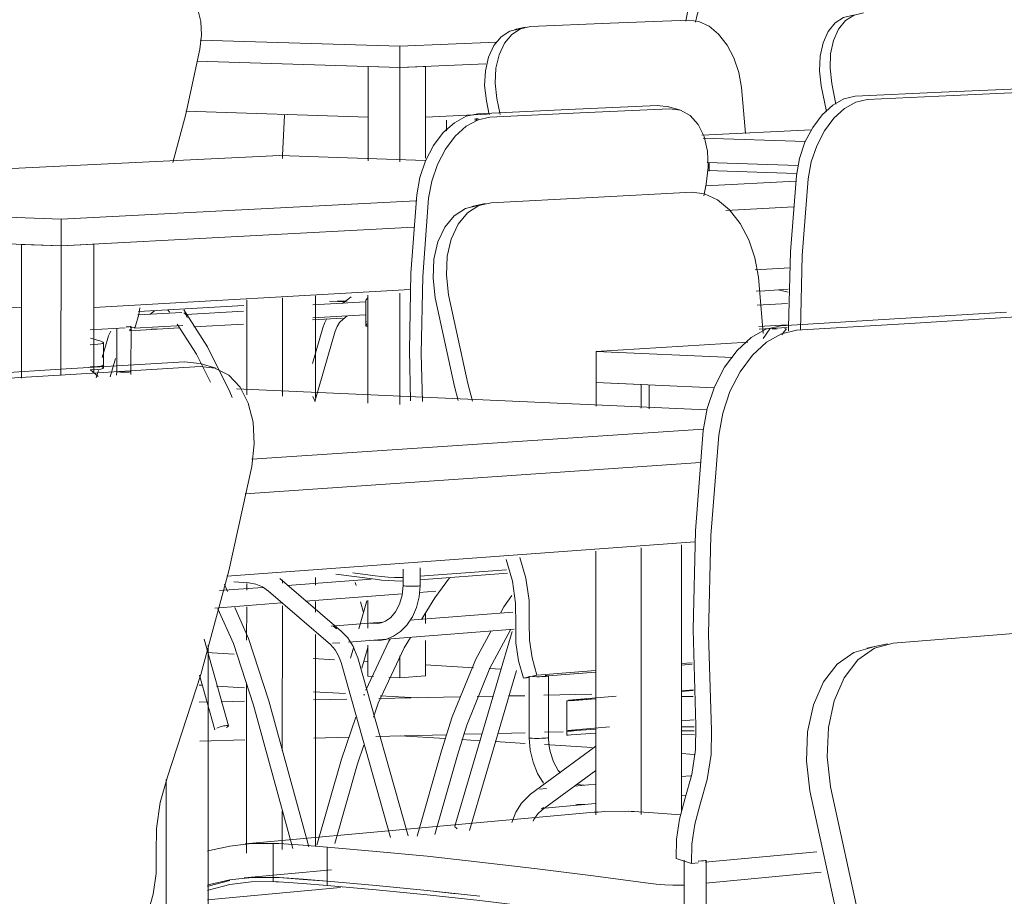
# Model space of a CAD drawing. Header units: metres. Extents: x -32 to 90, y -28 to 32.
# Tile 78 of 148: x 90.06705 to 90.06863, y 1.77481 to 1.77621. Entities that reach past the tile are written whole.
import ezdxf

# ---------------------------------------------------------------- set-up
doc = ezdxf.new("R2010")
doc.units = ezdxf.units.M
doc.linetypes.add('IMPORT-HIDDEN _4_', pattern=[0.005, 0.003333, -0.001667])
doc.layers.get('DEFPOINTS').update_dxf_attribs({"color": 250, "lineweight": 9})
for name, color, linetype, lineweight in [('A-DOOR', 31, 'Continuous', 18), ('A-GENM', 13, 'Continuous', 18), ('ARQ-IND-SIMB', 250, 'Continuous', 9), ('ARQ-PROJECAO', 250, 'IMPORT-HIDDEN _4_', 9), ('I-FURN', 30, 'Continuous', 18)]:
    doc.layers.add(name, color=color, linetype=linetype, lineweight=lineweight)

msp = doc.modelspace()

# ---------------------------------------------------------------- linework, layer by layer
at = {"layer": 'A-DOOR', "lineweight": 9}
for p, q in [((90.0677802, 1.7760502), (90.0677802, 1.7760536)), ((90.0677823, 1.7760537), (90.0677823, 1.7760503)), ((90.0677823, 1.7760537), (90.0677823, 1.7760503)), ((90.0677845, 1.7760504), (90.0677845, 1.7760538))]:
    msp.add_line(p, q, dxfattribs=at)
at = {"layer": 'A-GENM', "lineweight": 9}
msp.add_line((90.0677346, 1.776051), (90.0677346, 1.7760338), dxfattribs=at)
at = {"layer": 'ARQ-IND-SIMB'}
for p, q in [((90.0673436, 1.7751485), (90.0673393, 1.7751487)), ((90.0674117, 1.7751445), (90.0673672, 1.7751471)), ((90.0675729, 1.7751351), (90.0675219, 1.7751381)), ((90.0673746, 1.7751221), (90.0674119, 1.7751229)), ((90.0675221, 1.7751251), (90.0675755, 1.7751261)), ((90.0676039, 1.7751333), (90.0676017, 1.7751334)), ((90.0676264, 1.7751272), (90.0677554, 1.7751297)), ((90.0676877, 1.7751284), (90.0676286, 1.7751318)), ((90.0677834, 1.7751303), (90.0678083, 1.7751308)), ((90.0678337, 1.7751313), (90.0678599, 1.7751318)), ((90.0678902, 1.7751324), (90.0679667, 1.775134)), ((90.0673396, 1.7751214), (90.0673515, 1.7751217)), ((90.0673403, 1.7750594), (90.0674125, 1.7750612)), ((90.0675227, 1.775064), (90.0675789, 1.7750654)), ((90.0676214, 1.7750665), (90.0677343, 1.7750694)), ((90.0677322, 1.7750632), (90.0676606, 1.7750675)), ((90.0677877, 1.7750599), (90.0677589, 1.7750616)), ((90.0677616, 1.7750701), (90.0677909, 1.7750708)), ((90.0678163, 1.7750714), (90.0678602, 1.7750725)), ((90.0678909, 1.7750733), (90.0679211, 1.7750741)), ((90.0678603, 1.7750555), (90.0678125, 1.7750584)), ((90.0679673, 1.7750491), (90.067891, 1.7750537))]:
    msp.add_line(p, q, dxfattribs=at)
at = {"layer": 'ARQ-PROJECAO', "linetype": 'Continuous'}
for p, q in [((90.0675744, 1.7757607), (90.0675477, 1.7757618)), ((90.067576, 1.7757619), (90.0675606, 1.7757625))]:
    msp.add_line(p, q, dxfattribs=at)
at = {"layer": 'DEFPOINTS'}
for p, q in [((90.0673512, 1.7752008), (90.0673954, 1.7751983)), ((90.0675214, 1.7751911), (90.0675555, 1.7751892)), ((90.0676022, 1.7751865), (90.0676086, 1.7751861)), ((90.0677007, 1.7751809), (90.0677778, 1.7751765)), ((90.0678027, 1.7751751), (90.0678217, 1.775174))]:
    msp.add_line(p, q, dxfattribs=at)
at = {"layer": 'I-FURN', "lineweight": 9}
for p, q in [((90.0681215, 1.7762107), (90.0679957, 1.7762056)), ((90.0678435, 1.7761955), (90.0678604, 1.7761993)), ((90.0679957, 1.7762056), (90.0678686, 1.7762004)), ((90.0673411, 1.7761784), (90.0676601, 1.7761689)), ((90.0676601, 1.7761689), (90.0678144, 1.7761754)), ((90.0676601, 1.7761348), (90.0676601, 1.7761689)), ((90.0676601, 1.7761348), (90.0673354, 1.7761448)), ((90.0676091, 1.7761364), (90.0676601, 1.7761348)), ((90.0676091, 1.775986), (90.0676091, 1.7761364)), ((90.0677975, 1.7761408), (90.0676601, 1.7761348)), ((90.0676601, 1.7761348), (90.0677011, 1.7761366)), ((90.0676601, 1.7761348), (90.0676601, 1.7759842)), ((90.0677011, 1.7761366), (90.067701, 1.7759902)), ((90.068212, 1.7760295), (90.0682058, 1.776103)), ((90.0683416, 1.7760649), (90.0683333, 1.7761058)), ((90.06835, 1.7761095), (90.0683567, 1.7760762)), ((90.0685252, 1.7760953), (90.0686613, 1.7761016)), ((90.0678151, 1.7760853), (90.0678201, 1.77606)), ((90.0683876, 1.776089), (90.0685252, 1.7760953)), ((90.068544, 1.77609), (90.0684065, 1.7760836)), ((90.0686801, 1.7760963), (90.068544, 1.77609)), ((90.0677848, 1.7760611), (90.067929, 1.7760678)), ((90.0678026, 1.7760592), (90.0677982, 1.7760815)), ((90.067929, 1.7760678), (90.0680717, 1.7760744)), ((90.0680906, 1.7760689), (90.067948, 1.7760623)), ((90.0680717, 1.7760744), (90.0680892, 1.776072)), ((90.0680876, 1.7760726), (90.0681066, 1.7760671)), ((90.0676091, 1.7760555), (90.0673179, 1.776065)), ((90.0674727, 1.7759943), (90.0674756, 1.7760586)), ((90.0678002, 1.7760604), (90.067701, 1.7760558)), ((90.067948, 1.7760623), (90.0678038, 1.7760556)), ((90.0683174, 1.7760353), (90.0681423, 1.7760268)), ((90.0681445, 1.7760222), (90.0683079, 1.7760168)), ((90.0674684, 1.7759943), (90.0666772, 1.7759562)), ((90.0677004, 1.7759863), (90.0674684, 1.7759943)), ((90.0674725, 1.7759896), (90.0674727, 1.7759943)), ((90.0682958, 1.7759784), (90.0681507, 1.7759834)), ((90.0681539, 1.7759832), (90.0681539, 1.7759695)), ((90.0682938, 1.7759656), (90.0681512, 1.7759706)), ((90.0681456, 1.7759299), (90.0681493, 1.7759487)), ((90.0681484, 1.7759458), (90.0682925, 1.7759532)), ((90.0679671, 1.7759273), (90.0678059, 1.775919)), ((90.0681263, 1.7759356), (90.0679671, 1.7759273)), ((90.0666887, 1.7759091), (90.0671187, 1.7758928)), ((90.0671187, 1.7758928), (90.0676856, 1.775922)), ((90.0677752, 1.7759131), (90.0677965, 1.7759178)), ((90.0682893, 1.7759122), (90.0681809, 1.7759064)), ((90.0671187, 1.7758501), (90.0671187, 1.7758928)), ((90.0676825, 1.77588), (90.0671187, 1.7758501)), ((90.0671187, 1.7758501), (90.066685, 1.775867)), ((90.0670555, 1.775639), (90.0670556, 1.7758525)), ((90.0670556, 1.7758525), (90.0671187, 1.7758501)), ((90.0671187, 1.7758501), (90.0671186, 1.7756429)), ((90.0671187, 1.7758501), (90.0671711, 1.7758528)), ((90.0671711, 1.7758528), (90.067171, 1.7756461)), ((90.068283, 1.7758149), (90.0682278, 1.7758118)), ((90.0682404, 1.7757099), (90.0682328, 1.7758003)), ((90.0670556, 1.7757513), (90.0666633, 1.7757677)), ((90.0676765, 1.7757805), (90.067171, 1.7757517)), ((90.0674725, 1.7757673), (90.0674724, 1.7756103)), ((90.0675254, 1.7757703), (90.0675253, 1.7756072)), ((90.0675685, 1.7757583), (90.0675822, 1.7757687)), ((90.067609, 1.775599), (90.067609, 1.7757716)), ((90.06766, 1.7757745), (90.06766, 1.7755967)), ((90.0682293, 1.7757777), (90.0682428, 1.7757785)), ((90.0682428, 1.7757785), (90.0682801, 1.7757807)), ((90.0682802, 1.7757764), (90.0682646, 1.7757796)), ((90.0672422, 1.7757452), (90.067411, 1.7757549)), ((90.0674154, 1.7756123), (90.0674154, 1.775764)), ((90.0675209, 1.7757559), (90.067605, 1.7757607)), ((90.0676056, 1.7757631), (90.0676084, 1.7757665)), ((90.0676056, 1.775727), (90.0676056, 1.7757631)), ((90.068231, 1.7757553), (90.0682795, 1.7757581)), ((90.0672412, 1.7757398), (90.0673119, 1.7757438)), ((90.0672678, 1.7757462), (90.0672605, 1.7757406)), ((90.0672919, 1.7757444), (90.0672895, 1.7757477)), ((90.0673184, 1.7757406), (90.0674104, 1.7757459)), ((90.0676048, 1.7757399), (90.0675209, 1.775735)), ((90.0675757, 1.7757381), (90.0675692, 1.7757331)), ((90.0684501, 1.7757336), (90.0686289, 1.7757444)), ((90.0686535, 1.7757372), (90.0684748, 1.7757263)), ((90.0672292, 1.7757195), (90.0672371, 1.77572)), ((90.0672305, 1.7757215), (90.0672304, 1.7756491)), ((90.0673131, 1.7757229), (90.0672353, 1.7757184)), ((90.0674104, 1.7757252), (90.067331, 1.7757206)), ((90.0675685, 1.7757345), (90.0675206, 1.7757317)), ((90.0675213, 1.7757317), (90.0675214, 1.7757317)), ((90.0676055, 1.775722), (90.0676055, 1.7757284)), ((90.0676055, 1.7757221), (90.0676055, 1.7757258)), ((90.0676073, 1.7757257), (90.0676055, 1.7757217)), ((90.0676088, 1.7757219), (90.0676055, 1.7757217)), ((90.0676069, 1.7757293), (90.0676056, 1.775727)), ((90.0682335, 1.7757214), (90.0682786, 1.7757242)), ((90.0682687, 1.7757226), (90.0684501, 1.7757336)), ((90.0684748, 1.7757263), (90.0682935, 1.7757153)), ((90.0671654, 1.7757158), (90.0672212, 1.775719)), ((90.0672078, 1.7756493), (90.0672078, 1.7757183)), ((90.0673079, 1.7757193), (90.067228, 1.7757146)), ((90.0672306, 1.7757177), (90.067228, 1.7757157)), ((90.067263, 1.7757173), (90.0672706, 1.7757171)), ((90.0672714, 1.7757171), (90.0672715, 1.7757171)), ((90.0675205, 1.775662), (90.0675372, 1.7757193)), ((90.0675568, 1.7757136), (90.0675242, 1.7756013)), ((90.0682785, 1.7757197), (90.0682339, 1.7757169)), ((90.068251, 1.7757176), (90.0682404, 1.7757024)), ((90.0682548, 1.7757173), (90.0682627, 1.7757177)), ((90.0682739, 1.7757132), (90.0682702, 1.7757079)), ((90.0682774, 1.7757176), (90.0682739, 1.7757132)), ((90.0682742, 1.7757192), (90.0682779, 1.7757168)), ((90.0671654, 1.7756923), (90.0671773, 1.775693)), ((90.0671823, 1.7756977), (90.0671657, 1.7757025)), ((90.0671843, 1.7756716), (90.0671922, 1.7756989)), ((90.0671866, 1.7756953), (90.0671866, 1.7756598)), ((90.0682157, 1.7756962), (90.0679734, 1.7756813)), ((90.0679734, 1.7756813), (90.0681915, 1.775672)), ((90.0679734, 1.7756813), (90.0679734, 1.7756319)), ((90.0671177, 1.775653), (90.0673158, 1.775665)), ((90.0673409, 1.7756574), (90.0671427, 1.7756453)), ((90.0671654, 1.7756569), (90.0671773, 1.7756576)), ((90.0671773, 1.7756576), (90.0671824, 1.7756581)), ((90.0671824, 1.7756579), (90.0671773, 1.7756574)), ((90.0671866, 1.7756599), (90.0671866, 1.7756553)), ((90.0672056, 1.7756704), (90.067197, 1.7756407)), ((90.0673158, 1.775665), (90.0673401, 1.7756622)), ((90.0673408, 1.7756623), (90.0673658, 1.7756546)), ((90.0673652, 1.7756546), (90.0673409, 1.7756574)), ((90.0669165, 1.7756409), (90.0671177, 1.775653)), ((90.0671427, 1.7756453), (90.0669416, 1.7756331)), ((90.0671773, 1.7756529), (90.0671654, 1.7756522)), ((90.0671656, 1.7756521), (90.067178, 1.7756415)), ((90.067175, 1.7756394), (90.0671784, 1.7756511)), ((90.0672074, 1.7756434), (90.0672078, 1.7756493)), ((90.0672225, 1.7756485), (90.0672196, 1.7756485)), ((90.06723, 1.7756448), (90.0672304, 1.7756491)), ((90.0672304, 1.7756491), (90.0672304, 1.7756491)), ((90.0679734, 1.7756319), (90.0680456, 1.7756287)), ((90.0679734, 1.775594), (90.0679734, 1.7756319)), ((90.0681621, 1.7756236), (90.0679734, 1.7756319)), ((90.0680456, 1.7756287), (90.0680456, 1.7755907)), ((90.0680585, 1.7756281), (90.0680585, 1.7755901)), ((90.0681499, 1.7755881), (90.0673992, 1.775622)), ((90.0675245, 1.7756018), (90.067521, 1.7756098)), ((90.0674234, 1.7755095), (90.0681446, 1.7755575)), ((90.0681401, 1.775504), (90.0674127, 1.7754539)), ((90.0681312, 1.7753775), (90.0673835, 1.7753224)), ((90.0679732, 1.7749416), (90.0679733, 1.7753624)), ((90.0680455, 1.7753679), (90.0680454, 1.7749422)), ((90.06811, 1.7753727), (90.0681099, 1.7749486)), ((90.0675848, 1.7753279), (90.0676206, 1.7753232)), ((90.0676651, 1.7753078), (90.0676651, 1.7753339)), ((90.067692, 1.7753226), (90.0678304, 1.775333)), ((90.067832, 1.7753274), (90.067692, 1.775317)), ((90.0676925, 1.775336), (90.0676925, 1.7753076)), ((90.0674189, 1.7753121), (90.0673948, 1.7753134)), ((90.0674153, 1.7753005), (90.0674153, 1.7753109)), ((90.0674685, 1.775319), (90.0675669, 1.7752345)), ((90.0674723, 1.7753168), (90.0674723, 1.7753113)), ((90.0674807, 1.7753077), (90.0676143, 1.7753177)), ((90.0675252, 1.7753207), (90.0675252, 1.7753085)), ((90.0676206, 1.7753176), (90.0675576, 1.7753257)), ((90.06759, 1.7753079), (90.0675888, 1.7753123)), ((90.0676206, 1.7753232), (90.0676308, 1.7753221)), ((90.0676308, 1.7753221), (90.0676413, 1.7753212)), ((90.0676413, 1.7753212), (90.0676516, 1.7753207)), ((90.0676516, 1.7753205), (90.0676413, 1.775321)), ((90.0676516, 1.7753207), (90.067661, 1.7753206)), ((90.067661, 1.7753204), (90.0676516, 1.7753205)), ((90.067661, 1.7753206), (90.0676653, 1.7753207)), ((90.0676653, 1.7753205), (90.067661, 1.7753204)), ((90.0673718, 1.7752996), (90.0674403, 1.7753047)), ((90.0673849, 1.7752984), (90.0673798, 1.7753099)), ((90.067549, 1.7752136), (90.0674501, 1.7752986)), ((90.067676, 1.7753067), (90.0676727, 1.7753068)), ((90.0676796, 1.7753066), (90.067676, 1.7753067)), ((90.0676831, 1.7753066), (90.0676796, 1.7753066)), ((90.0676864, 1.7753067), (90.0676831, 1.7753066)), ((90.0676891, 1.7753069), (90.0676864, 1.7753067)), ((90.0677177, 1.7752985), (90.067691, 1.7752965)), ((90.067471, 1.7752798), (90.0673642, 1.7752718)), ((90.0676636, 1.7752944), (90.0675091, 1.7752827)), ((90.0675252, 1.775282), (90.0675252, 1.7752652)), ((90.0675947, 1.7752386), (90.0676075, 1.7752835)), ((90.067602, 1.7752644), (90.0675971, 1.7752818)), ((90.0676089, 1.7752398), (90.0676089, 1.7752838)), ((90.0674152, 1.7752205), (90.0674153, 1.7752739)), ((90.0674723, 1.775275), (90.0674722, 1.7750442)), ((90.0676758, 1.7752525), (90.0678405, 1.7752652)), ((90.0677008, 1.7752643), (90.0677008, 1.7752471)), ((90.0675504, 1.7752428), (90.0676314, 1.7752491)), ((90.0678424, 1.7752381), (90.0675782, 1.7752174)), ((90.0676131, 1.7752469), (90.0676155, 1.7752476)), ((90.0676155, 1.7752476), (90.067617, 1.7752475)), ((90.0676248, 1.7752472), (90.067617, 1.7752476)), ((90.067748, 1.7749233), (90.0678395, 1.7752343)), ((90.0686875, 1.7752349), (90.0684483, 1.7752156)), ((90.0673475, 1.7752221), (90.0673863, 1.7750838)), ((90.0675252, 1.7752295), (90.0675251, 1.7748908)), ((90.0676269, 1.7752198), (90.0676121, 1.7752205)), ((90.0677008, 1.7752201), (90.0677008, 1.7751635)), ((90.0673538, 1.7752127), (90.0673536, 1.7746536)), ((90.0675642, 1.7752163), (90.0675524, 1.7752154)), ((90.0675814, 1.7751917), (90.0675865, 1.7752099)), ((90.0676087, 1.7752088), (90.0675993, 1.7751756)), ((90.0676088, 1.7751631), (90.0676088, 1.7752126)), ((90.0684059, 1.7752078), (90.068439, 1.7752144)), ((90.0675927, 1.7751923), (90.067673, 1.7749078)), ((90.0676599, 1.7751956), (90.0676599, 1.7751602)), ((90.0676451, 1.7749053), (90.0675662, 1.7751848)), ((90.0678465, 1.7751718), (90.0677714, 1.7749165)), ((90.0678789, 1.7751643), (90.0679727, 1.7751719)), ((90.0679727, 1.7751694), (90.0678972, 1.7751633)), ((90.0681093, 1.7751831), (90.068127, 1.7751845)), ((90.0681271, 1.775182), (90.0681093, 1.7751805)), ((90.0673645, 1.7750775), (90.0673401, 1.7751644)), ((90.067618, 1.7751626), (90.0676088, 1.7751631)), ((90.0676599, 1.7751602), (90.0676424, 1.7751612)), ((90.0677008, 1.7751635), (90.0676599, 1.7751602)), ((90.0678575, 1.77516), (90.0678789, 1.7751643)), ((90.0678672, 1.7751608), (90.0678575, 1.77516)), ((90.0678664, 1.7750644), (90.0678664, 1.7751631)), ((90.0678973, 1.7751632), (90.0678972, 1.7750648)), ((90.0674151, 1.7748805), (90.0674152, 1.7751521)), ((90.0681284, 1.7751399), (90.0681094, 1.7751384)), ((90.0681099, 1.7751397), (90.0681289, 1.7751412)), ((90.0674508, 1.7751237), (90.0675147, 1.7748903)), ((90.067927, 1.7750748), (90.067927, 1.7751234)), ((90.0679292, 1.7751247), (90.0680053, 1.775131)), ((90.0679388, 1.7751242), (90.0679332, 1.7751237)), ((90.0679334, 1.7751239), (90.0679726, 1.7751267)), ((90.0679727, 1.775127), (90.0679388, 1.7751242)), ((90.0681092, 1.7751306), (90.0681287, 1.7751306)), ((90.0674888, 1.7748879), (90.0674261, 1.7751168)), ((90.0675667, 1.7750302), (90.0675897, 1.7750977)), ((90.0681099, 1.7750917), (90.0681303, 1.7750934)), ((90.067927, 1.775075), (90.0679288, 1.7750751)), ((90.067927, 1.7750686), (90.067927, 1.775075)), ((90.0679282, 1.7750762), (90.0679947, 1.7750819)), ((90.0679288, 1.7750751), (90.0679334, 1.7750755)), ((90.0679334, 1.7750755), (90.0679726, 1.7750782)), ((90.0679424, 1.775076), (90.0679334, 1.7750753)), ((90.0681092, 1.7750818), (90.0681302, 1.7750818)), ((90.0681303, 1.7750756), (90.0681092, 1.7750756)), ((90.0681302, 1.7750818), (90.0681169, 1.7750818)), ((90.0678788, 1.7750636), (90.067875, 1.7750636)), ((90.0678828, 1.7750636), (90.0678788, 1.7750636)), ((90.0678868, 1.7750637), (90.0678828, 1.7750636)), ((90.0678904, 1.7750639), (90.0678868, 1.7750637)), ((90.0678934, 1.7750641), (90.0678904, 1.7750639)), ((90.0678972, 1.7750649), (90.0678972, 1.7750648)), ((90.067927, 1.7750686), (90.0679282, 1.7750686)), ((90.0679726, 1.7750719), (90.0679334, 1.7750691)), ((90.0681097, 1.7750705), (90.0681305, 1.7750693)), ((90.0675923, 1.775023), (90.0676024, 1.7750525)), ((90.0676875, 1.7749075), (90.0677264, 1.7750439)), ((90.0678688, 1.7749746), (90.0679729, 1.7750511)), ((90.0675276, 1.7748931), (90.0675667, 1.7750302)), ((90.0677519, 1.7750367), (90.0677158, 1.7749102)), ((90.0681299, 1.775038), (90.0681097, 1.7750392)), ((90.0675923, 1.775023), (90.0675561, 1.7748957)), ((90.0679729, 1.7750125), (90.0678871, 1.7749495)), ((90.0672867, 1.7749978), (90.0672866, 1.774647)), ((90.0681094, 1.7750025), (90.0681246, 1.7750039)), ((90.0678829, 1.7749825), (90.0678942, 1.7749835)), ((90.0679388, 1.7749875), (90.0679728, 1.7749905)), ((90.0679538, 1.7749888), (90.0679433, 1.7749897)), ((90.0679544, 1.7749887), (90.0679536, 1.7749887)), ((90.0681164, 1.7749722), (90.0681094, 1.7749716)), ((90.0679728, 1.7749594), (90.0678856, 1.7749516)), ((90.0679555, 1.7749578), (90.0679412, 1.7749585)), ((90.0679555, 1.7749578), (90.0679557, 1.7749578)), ((90.0674127, 1.7748954), (90.0679765, 1.7749462)), ((90.0674722, 1.7749475), (90.0674722, 1.7748861)), ((90.0674575, 1.774896), (90.0674575, 1.7748417)), ((90.0675441, 1.7748355), (90.0675441, 1.7748899)), ((90.0673527, 1.7748833), (90.0673561, 1.7748843)), ((90.0681013, 1.7748718), (90.0681259, 1.7748639)), ((90.0681477, 1.7748659), (90.0683261, 1.7748827)), ((90.0681142, 1.7747567), (90.0681142, 1.774869)), ((90.0681259, 1.7748639), (90.0681365, 1.7748649)), ((90.0681494, 1.774869), (90.0681494, 1.7747564)), ((90.0673886, 1.7748375), (90.0674224, 1.7748414)), ((90.0674114, 1.774841), (90.0675506, 1.7748538)), ((90.0674224, 1.7748412), (90.0674157, 1.7748406)), ((90.0674225, 1.7748414), (90.0674575, 1.7748417)), ((90.0674575, 1.7748417), (90.0674493, 1.774842)), ((90.0674575, 1.7748417), (90.0674575, 1.7748349)), ((90.068149, 1.7748326), (90.0683331, 1.7748501)), ((90.0673526, 1.7748291), (90.0673561, 1.7748301)), ((90.0673561, 1.7748284), (90.0673527, 1.7748272)), ((90.0675652, 1.7748257), (90.0673529, 1.7748059)), ((90.0673561, 1.7748301), (90.0673885, 1.7748375)), ((90.0673885, 1.7748367), (90.0673561, 1.7748284)), ((90.0675441, 1.7748287), (90.0675441, 1.7748355)), ((90.0675441, 1.7748355), (90.0676221, 1.7748287)), ((90.0676221, 1.7748287), (90.0677034, 1.7748206)), ((90.0673561, 1.7748219), (90.0673526, 1.7748207)), ((90.0677505, 1.7748156), (90.0677034, 1.7748207)), ((90.0677034, 1.7748206), (90.0677877, 1.7748114))]:
    msp.add_line(p, q, dxfattribs=at)
for points in [[(90.0681166, 1.776209, 0), (90.0681195, 1.7762232, 0), (90.0681267, 1.7762444, 0), (90.0681367, 1.7762638, 0), (90.0681491, 1.7762802, 0), (90.068163, 1.7762928, 0), (90.0681778, 1.7763008, 0), (90.0681926, 1.7763039, 0)], [(90.0682079, 1.7762996, 0), (90.0681931, 1.7762965, 0), (90.0681783, 1.7762884, 0), (90.0681644, 1.7762759, 0), (90.0681521, 1.7762594, 0), (90.068142, 1.7762401, 0), (90.0681348, 1.7762189, 0), (90.0681324, 1.7762075, 0)], [(90.0673405, 1.7761641, 0), (90.0673431, 1.7761867, 0), (90.0673419, 1.7762082, 0), (90.0673371, 1.7762276, 0), (90.0673289, 1.7762437, 0), (90.0673178, 1.7762557, 0), (90.0673043, 1.776263, 0), (90.0672892, 1.776265, 0)], [(90.0682058, 1.776103, 0), (90.0682015, 1.7761271, 0), (90.0681937, 1.7761501, 0), (90.0681827, 1.7761708, 0), (90.0681692, 1.776188, 0), (90.068154, 1.7762008, 0), (90.0681378, 1.7762086, 0), (90.0681215, 1.7762107, 0)], [(90.0683333, 1.7761058, 0), (90.0683305, 1.7761298, 0), (90.0683315, 1.7761531, 0), (90.0683361, 1.7761743, 0), (90.0683443, 1.7761923, 0), (90.0683554, 1.7762061, 0), (90.0683689, 1.776215, 0), (90.068384, 1.7762184, 0)], [(90.0684008, 1.7762222, 0), (90.0683856, 1.7762187, 0), (90.0683721, 1.7762099, 0), (90.068361, 1.7761961, 0), (90.0683529, 1.7761781, 0), (90.0683482, 1.7761569, 0), (90.0683472, 1.7761336, 0), (90.06835, 1.7761095, 0)], [(90.0677982, 1.7760815, 0), (90.0677954, 1.776106, 0), (90.0677966, 1.7761298, 0), (90.0678016, 1.7761514, 0), (90.0678102, 1.7761698, 0), (90.0678218, 1.7761839, 0), (90.0678359, 1.776193, 0), (90.0678517, 1.7761965, 0)], [(90.0678686, 1.7762004, 0), (90.0678528, 1.7761968, 0), (90.0678387, 1.7761878, 0), (90.067827, 1.7761737, 0), (90.0678184, 1.7761553, 0), (90.0678134, 1.7761336, 0), (90.0678123, 1.7761098, 0), (90.0678151, 1.7760853, 0)], [(90.0672974, 1.7759834, 0), (90.0673179, 1.7760606, 0), (90.0673405, 1.7761641, 0)], [(90.0682936, 1.7759626, 0), (90.0682984, 1.7759894, 0), (90.0683072, 1.7760155, 0), (90.0683195, 1.7760393, 0), (90.0683345, 1.7760595, 0), (90.0683515, 1.776075, 0), (90.0683695, 1.776085, 0), (90.0683876, 1.776089, 0)], [(90.0684065, 1.7760836, 0), (90.0683884, 1.7760796, 0), (90.0683704, 1.7760696, 0), (90.0683534, 1.7760541, 0), (90.0683384, 1.7760338, 0), (90.0683261, 1.77601, 0), (90.0683173, 1.775984, 0), (90.0683125, 1.7759571, 0)], [(90.0681493, 1.7759487, 0), (90.0681525, 1.7759757, 0), (90.0681513, 1.7760014, 0), (90.0681459, 1.7760245, 0), (90.0681365, 1.7760438, 0), (90.0681237, 1.776058, 0), (90.0681081, 1.7760666, 0), (90.0680906, 1.7760689, 0)], [(90.067687, 1.7759316, 0), (90.0676919, 1.7759591, 0), (90.067701, 1.7759858, 0), (90.0677137, 1.7760102, 0), (90.0677293, 1.7760309, 0), (90.0677471, 1.7760468, 0), (90.0677659, 1.776057, 0), (90.0677848, 1.7760611, 0)], [(90.0678038, 1.7760556, 0), (90.0677849, 1.7760515, 0), (90.0677661, 1.7760412, 0), (90.0677484, 1.7760253, 0), (90.0677327, 1.7760046, 0), (90.06772, 1.7759802, 0), (90.0677109, 1.7759535, 0), (90.067706, 1.775926, 0)], [(90.0682809, 1.7757144, 0), (90.0682809, 1.7757203, 0), (90.068284, 1.7758404, 0), (90.0682936, 1.7759626, 0)], [(90.0683125, 1.7759571, 0), (90.0683029, 1.7758349, 0), (90.0682998, 1.7757156, 0)], [(90.0676772, 1.7756024, 0), (90.0676752, 1.7756836, 0), (90.0676777, 1.7758066, 0), (90.067687, 1.7759316, 0)], [(90.067706, 1.775926, 0), (90.0676967, 1.7758009, 0), (90.0676942, 1.7756778, 0), (90.067696, 1.7756015, 0)], [(90.0682328, 1.7758003, 0), (90.0682273, 1.7758308, 0), (90.0682174, 1.7758598, 0), (90.0682036, 1.7758859, 0), (90.0681866, 1.7759075, 0), (90.0681673, 1.7759235, 0), (90.0681468, 1.775933, 0), (90.0681263, 1.7759356, 0)], [(90.0677165, 1.7757673, 0), (90.067713, 1.7757985, 0), (90.0677145, 1.7758287, 0), (90.0677209, 1.7758563, 0), (90.0677318, 1.7758798, 0), (90.0677466, 1.7758979, 0), (90.0677646, 1.7759096, 0), (90.0677846, 1.7759143, 0)], [(90.0678059, 1.775919, 0), (90.0677859, 1.7759143, 0), (90.0677679, 1.7759026, 0), (90.0677531, 1.7758845, 0), (90.0677422, 1.775861, 0), (90.0677358, 1.7758334, 0), (90.0677343, 1.7758031, 0), (90.0677378, 1.7757719, 0)], [(90.067753, 1.7756031, 0), (90.0677474, 1.7756256, 0), (90.0677165, 1.7757673, 0)], [(90.0677378, 1.7757719, 0), (90.0677688, 1.7756302, 0), (90.0677758, 1.775602, 0)], [(90.0672371, 1.77572, 0), (90.0672428, 1.7757403, 0), (90.0672448, 1.7757513, 0)], [(90.0673149, 1.7757479, 0), (90.0673527, 1.7756887, 0), (90.0673886, 1.7756168, 0), (90.0673919, 1.7756081, 0)], [(90.0673149, 1.7757432, 0), (90.0673164, 1.7757423, 0), (90.067318, 1.7757405, 0), (90.0673192, 1.7757383, 0), (90.06732, 1.7757357, 0)], [(90.0672226, 1.7757209, 0), (90.0672252, 1.7757209, 0), (90.0672275, 1.775721, 0)], [(90.0672275, 1.775721, 0), (90.0672292, 1.7757212, 0), (90.0672302, 1.7757213, 0)], [(90.0673044, 1.7757253, 0), (90.067335, 1.7756772, 0), (90.0673574, 1.7756322, 0)], [(90.067543, 1.7757331, 0), (90.0675398, 1.7757267, 0), (90.0675372, 1.7757193, 0)], [(90.0675692, 1.7757331, 0), (90.0675637, 1.7757276, 0), (90.0675597, 1.7757211, 0), (90.0675568, 1.7757136, 0)], [(90.0681447, 1.7755551, 0), (90.0681511, 1.7755905, 0), (90.0681627, 1.7756248, 0), (90.0681788, 1.7756562, 0), (90.0681987, 1.775683, 0), (90.0682211, 1.7757036, 0), (90.0682449, 1.7757171, 0), (90.0682687, 1.7757226, 0)], [(90.0671985, 1.7757139, 0), (90.0671948, 1.7757065, 0), (90.0671922, 1.7756989, 0)], [(90.0682935, 1.7757153, 0), (90.0682697, 1.7757098, 0), (90.0682459, 1.7756963, 0), (90.0682234, 1.7756756, 0), (90.0682036, 1.7756488, 0), (90.0681874, 1.7756173, 0), (90.0681758, 1.775583, 0), (90.0681694, 1.7755477, 0)], [(90.0671773, 1.775693, 0), (90.0671824, 1.7756935, 0), (90.0671855, 1.7756943, 0), (90.0671866, 1.7756953, 0), (90.0671855, 1.7756964, 0), (90.0671823, 1.7756977, 0)], [(90.0671823, 1.7756577, 0), (90.0671854, 1.7756564, 0), (90.0671865, 1.7756552, 0), (90.0671855, 1.7756542, 0), (90.0671824, 1.7756534, 0), (90.0671773, 1.7756529, 0)], [(90.0671824, 1.7756581, 0), (90.0671855, 1.7756589, 0), (90.0671865, 1.7756599, 0), (90.0671865, 1.7756599, 0)], [(90.0671865, 1.7756598, 0), (90.0671855, 1.7756587, 0), (90.0671824, 1.7756579, 0)], [(90.0672139, 1.7756486, 0), (90.0672115, 1.7756487, 0), (90.0672096, 1.7756489, 0), (90.0672083, 1.775649, 0), (90.0672083, 1.775649, 0)], [(90.0672167, 1.7756485, 0), (90.0672139, 1.7756486, 0), (90.0672139, 1.7756486, 0)], [(90.0672196, 1.7756485, 0), (90.0672167, 1.7756485, 0), (90.0672167, 1.7756485, 0)], [(90.0672275, 1.7756486, 0), (90.0672252, 1.7756485, 0), (90.0672225, 1.7756485, 0)], [(90.0672304, 1.7756491, 0), (90.0672302, 1.7756489, 0), (90.0672292, 1.7756488, 0), (90.0672275, 1.7756486, 0)], [(90.0674233, 1.7754976, 0), (90.0674274, 1.7755338, 0), (90.0674256, 1.7755683, 0), (90.0674179, 1.7755991, 0), (90.0674047, 1.7756246, 0), (90.0673868, 1.7756435, 0), (90.0673656, 1.7756545, 0)], [(90.068133, 1.7750841, 0), (90.0681284, 1.7752376, 0), (90.0681323, 1.775395, 0), (90.0681447, 1.7755551, 0)], [(90.0681694, 1.7755477, 0), (90.068157, 1.7753874, 0), (90.0681531, 1.77523, 0), (90.0681576, 1.7750763, 0)], [(90.0672887, 1.775002, 0), (90.0673419, 1.7751654, 0), (90.0673868, 1.7753309, 0), (90.0674233, 1.7754976, 0)], [(90.0678453, 1.7752443, 0), (90.0678449, 1.7752794, 0), (90.0678397, 1.7753149, 0), (90.06783, 1.7753492, 0)], [(90.0678519, 1.7753523, 0), (90.0678611, 1.7753192, 0), (90.0678663, 1.7752838, 0), (90.0678667, 1.7752487, 0)], [(90.0674189, 1.7753121, 0), (90.0674299, 1.7753101, 0), (90.0674404, 1.7753056, 0), (90.0674501, 1.7752986, 0)], [(90.0676653, 1.775315, 0), (90.067661, 1.7753149, 0), (90.0676516, 1.775315, 0), (90.0676413, 1.7753155, 0), (90.0676308, 1.7753164, 0), (90.0676206, 1.7753176, 0)], [(90.0676945, 1.7752532, 0), (90.067716, 1.775288, 0), (90.0677395, 1.7753199, 0)], [(90.0676651, 1.7753078, 0), (90.0676635, 1.7752921, 0), (90.0676594, 1.7752778, 0), (90.0676531, 1.7752659, 0), (90.0676454, 1.7752567, 0), (90.0676369, 1.7752507, 0), (90.0676302, 1.7752481, 0), (90.0676248, 1.7752472, 0)], [(90.0676925, 1.7753076, 0), (90.0676909, 1.7752896, 0), (90.0676867, 1.7752727, 0), (90.0676801, 1.7752575, 0), (90.0676714, 1.7752446, 0), (90.0676612, 1.7752342, 0), (90.0676499, 1.7752266, 0), (90.0676378, 1.7752217, 0), (90.0676269, 1.7752198, 0)], [(90.0676727, 1.7753068, 0), (90.0676697, 1.7753069, 0), (90.0676673, 1.7753072, 0), (90.0676658, 1.7753074, 0), (90.0676651, 1.7753077, 0)], [(90.0676922, 1.7753073, 0), (90.0676922, 1.7753073, 0), (90.0676911, 1.7753071, 0), (90.0676891, 1.7753069, 0)], [(90.0678389, 1.775292, 0), (90.0678262, 1.7752737, 0), (90.0678212, 1.7752644, 0)], [(90.0674261, 1.7751168, 0), (90.067394, 1.775215, 0), (90.0673693, 1.7752704, 0)], [(90.0674508, 1.7751237, 0), (90.0674183, 1.775223, 0), (90.0673963, 1.7752726, 0)], [(90.0678667, 1.7752487, 0), (90.067867, 1.7752205, 0), (90.0678711, 1.775192, 0), (90.0678789, 1.7751643, 0)], [(90.0675586, 1.7752384, 0), (90.0675565, 1.7752407, 0), (90.067554, 1.7752422, 0)], [(90.0675669, 1.7752345, 0), (90.0675767, 1.7752243, 0), (90.0675849, 1.7752116, 0), (90.0675927, 1.7751923, 0)], [(90.0678051, 1.7752345, 0), (90.0677811, 1.77519, 0), (90.0677436, 1.775098, 0), (90.0677264, 1.7750439, 0)], [(90.0678365, 1.775237, 0), (90.0678037, 1.7751758, 0), (90.0677671, 1.7750849, 0), (90.0677519, 1.7750367, 0)], [(90.0678575, 1.77516, 0), (90.0678497, 1.7751876, 0), (90.0678455, 1.7752161, 0), (90.0678453, 1.7752443, 0)], [(90.0676059, 1.7751406, 0), (90.0676422, 1.7752187, 0), (90.0676443, 1.7752221, 0)], [(90.0676179, 1.7750976, 0), (90.0676254, 1.7751197, 0), (90.067667, 1.7752084, 0), (90.0676771, 1.7752248, 0)], [(90.067549, 1.7752136, 0), (90.0675567, 1.775205, 0), (90.0675622, 1.7751955, 0), (90.0675662, 1.7751848, 0)], [(90.068315, 1.7749798, 0), (90.0683095, 1.7750277, 0), (90.0683114, 1.7750743, 0), (90.0683207, 1.7751171, 0), (90.0683368, 1.7751537, 0), (90.0683587, 1.7751822, 0), (90.0683854, 1.7752009, 0), (90.0684153, 1.775209, 0)], [(90.0684483, 1.7752156, 0), (90.0684185, 1.7752075, 0), (90.0683918, 1.7751888, 0), (90.0683699, 1.7751603, 0), (90.0683538, 1.7751236, 0), (90.0683445, 1.7750808, 0), (90.0683426, 1.7750341, 0), (90.0683481, 1.7749862, 0)], [(90.0678717, 1.7751623, 0), (90.067875, 1.7751622, 0), (90.0678788, 1.7751621, 0), (90.0678829, 1.7751621, 0), (90.0678868, 1.7751622, 0), (90.0678904, 1.7751623, 0), (90.0678934, 1.7751625, 0)], [(90.0678964, 1.7751635, 0), (90.0678946, 1.7751638, 0), (90.0678919, 1.775164, 0)], [(90.0678934, 1.7751625, 0), (90.0678957, 1.7751627, 0), (90.0678969, 1.775163, 0), (90.0678972, 1.7751633, 0)], [(90.067927, 1.7751233, 0), (90.0679288, 1.7751235, 0), (90.0679334, 1.7751239, 0)], [(90.0673832, 1.7750842, 0), (90.067381, 1.7750839, 0), (90.0673784, 1.7750834, 0), (90.0673756, 1.7750827, 0), (90.0673727, 1.7750819, 0), (90.0673701, 1.7750809, 0), (90.0673678, 1.77508, 0), (90.0673678, 1.77508, 0)], [(90.067383, 1.7750812, 0), (90.0673847, 1.7750822, 0), (90.0673859, 1.775083, 0), (90.0673863, 1.7750836, 0), (90.067386, 1.775084, 0), (90.0673849, 1.7750842, 0), (90.0673832, 1.7750842, 0)], [(90.0679334, 1.7750753, 0), (90.0679288, 1.7750749, 0), (90.067927, 1.7750747, 0), (90.067927, 1.7750747, 0)], [(90.0681154, 1.7749663, 0), (90.0681265, 1.7750057, 0), (90.0681325, 1.7750455, 0), (90.068133, 1.7750841, 0)], [(90.0681576, 1.7750763, 0), (90.0681571, 1.7750378, 0), (90.0681511, 1.7749979, 0), (90.06814, 1.7749585, 0)], [(90.0678896, 1.774992, 0), (90.06788, 1.7750075, 0), (90.0678727, 1.7750254, 0), (90.067868, 1.7750448, 0), (90.0678664, 1.7750644, 0)], [(90.067875, 1.7750636, 0), (90.0678716, 1.7750637, 0), (90.067869, 1.7750639, 0), (90.0678672, 1.7750641, 0), (90.0678664, 1.7750643, 0)], [(90.0678969, 1.7750646, 0), (90.0678969, 1.7750646, 0), (90.0678956, 1.7750643, 0), (90.0678934, 1.7750641, 0)], [(90.0679164, 1.7750084, 0), (90.067913, 1.7750125, 0), (90.0679053, 1.7750264, 0), (90.0678999, 1.7750427, 0), (90.0678979, 1.7750539, 0), (90.0678972, 1.7750648, 0)], [(90.0679334, 1.7750691, 0), (90.0679288, 1.7750687, 0), (90.067927, 1.7750686, 0), (90.067927, 1.7750686, 0)], [(90.0672709, 1.7748801, 0), (90.0672712, 1.7749199, 0), (90.0672772, 1.7749611, 0), (90.0672887, 1.775002, 0)], [(90.0683481, 1.7749862, 0), (90.0683956, 1.7747691, 0), (90.0684254, 1.774654, 0)], [(90.0678387, 1.7749293, 0), (90.0678452, 1.7749459, 0), (90.0678541, 1.7749601, 0), (90.0678688, 1.7749746, 0)], [(90.0681013, 1.7748718, 0), (90.0681018, 1.7749027, 0), (90.0681065, 1.7749346, 0), (90.0681154, 1.7749663, 0)], [(90.0683898, 1.7746565, 0), (90.0683624, 1.7747628, 0), (90.068315, 1.7749798, 0)], [(90.0678729, 1.7749315, 0), (90.067874, 1.7749341, 0), (90.0678803, 1.7749432, 0), (90.0678871, 1.7749495, 0)], [(90.0678872, 1.7749518, 0), (90.0678872, 1.7749518, 0), (90.06789, 1.7749532, 0)], [(90.06814, 1.7749585, 0), (90.0681311, 1.7749267, 0), (90.0681264, 1.7748948, 0), (90.0681259, 1.7748639, 0)], [(90.0680249, 1.7749472, 0), (90.0679874, 1.7749466, 0), (90.0679716, 1.7749452, 0)], [(90.0680249, 1.7749472, 0), (90.0680295, 1.774947, 0), (90.0680342, 1.7749468, 0)], [(90.0680342, 1.7749468, 0), (90.0680725, 1.7749443, 0), (90.0681083, 1.7749416, 0)], [(90.0677517, 1.7749192, 0), (90.0677497, 1.7749205, 0), (90.0677485, 1.7749217, 0), (90.067748, 1.7749229, 0), (90.0677483, 1.7749238, 0), (90.0677483, 1.7749238, 0)], [(90.0673561, 1.7748843, 0), (90.0673886, 1.7748917, 0), (90.0674225, 1.7748957, 0), (90.0674575, 1.774896, 0)], [(90.0674669, 1.7748956, 0), (90.0674622, 1.7748958, 0), (90.0674575, 1.774896, 0)], [(90.0675441, 1.7748899, 0), (90.0675055, 1.774893, 0), (90.0674669, 1.7748956, 0)], [(90.0675441, 1.7748899, 0), (90.0676221, 1.7748832, 0), (90.0677034, 1.7748753, 0), (90.0677878, 1.7748662, 0), (90.0678749, 1.7748559, 0), (90.0679646, 1.7748446, 0), (90.0680565, 1.7748324, 0)], [(90.0672567, 1.7747823, 0), (90.0672659, 1.7748151, 0), (90.0672707, 1.7748481, 0), (90.0672709, 1.7748801, 0)], [(90.0681365, 1.7748676, 0), (90.0681377, 1.7748677, 0), (90.0681418, 1.7748678, 0), (90.0681452, 1.7748681, 0)], [(90.0681452, 1.7748681, 0), (90.0681477, 1.7748684, 0), (90.0681491, 1.7748687, 0)], [(90.0674669, 1.7748412, 0), (90.0674622, 1.7748415, 0), (90.0674575, 1.7748417, 0)], [(90.0674575, 1.7748417, 0), (90.0674622, 1.7748415, 0), (90.067467, 1.7748413, 0)], [(90.0675441, 1.7748355, 0), (90.0675054, 1.7748385, 0), (90.0674669, 1.7748412, 0)], [(90.067467, 1.7748413, 0), (90.0675055, 1.7748386, 0), (90.0675441, 1.7748355, 0)], [(90.0674575, 1.7748349, 0), (90.0674224, 1.7748344, 0), (90.0673885, 1.7748301, 0), (90.0673561, 1.7748219, 0)], [(90.0674575, 1.7748349, 0), (90.0674618, 1.7748347, 0), (90.0674662, 1.7748345, 0)], [(90.0674662, 1.7748345, 0), (90.0675051, 1.7748318, 0), (90.0675441, 1.7748287, 0)], [(90.0677034, 1.7748207, 0), (90.0676221, 1.7748287, 0), (90.0675441, 1.7748355, 0)], [(90.0680565, 1.7747701, 0), (90.0679646, 1.7747826, 0), (90.0678749, 1.774794, 0), (90.0677878, 1.7748045, 0), (90.0677034, 1.7748137, 0), (90.0676221, 1.7748218, 0), (90.0675441, 1.7748287, 0)], [(90.0680565, 1.7748324, 0), (90.0680696, 1.7748308, 0), (90.0680831, 1.7748297, 0), (90.0680963, 1.7748291, 0), (90.0681082, 1.7748291, 0), (90.0681144, 1.7748294, 0)]]:
    msp.add_polyline3d(points, dxfattribs=at)

doc.saveas('drawing.dxf')
